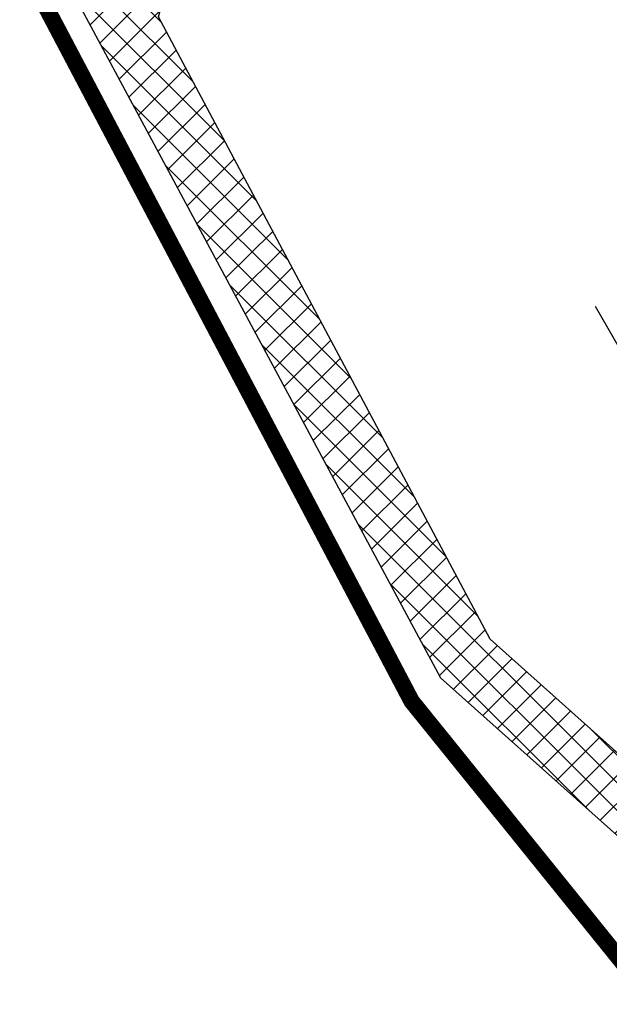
# Model space of a CAD drawing. Header units: metres. Extents: x 7529682 to 7533711, y 5721195 to 5727842.
# Tile 120 of 232: x 7530582 to 7530596, y 5726081 to 5726105. Entities that reach past the tile are written whole.
import ezdxf

# ---------------------------------------------------------------- set-up
doc = ezdxf.new("R2010")
doc.units = ezdxf.units.M
for name, pattern in [('817-dzialki-09-05-04$0$HIDDEN', [0.375, 0.25, -0.125]), ('ACAD_ISO05W100', [33, 24, -3, 0, -3, 0, -3]), ('HIDDEN', [9.524999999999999, 6.35, -3.175])]:
    doc.linetypes.add(name, pattern=pattern)
doc.layers.add('D-hatch-chodniki', color=221, linetype='Continuous')
doc.layers.add('D-krawędzie', color=3, linetype='Continuous', lineweight=30)
doc.layers.add('D-pas-drogowy', color=7, linetype='ACAD_ISO05W100', lineweight=50)
doc.layers.add('D-LR-etap-III', color=7, linetype='817-dzialki-09-05-04$0$HIDDEN', lineweight=50, true_color=0x00008f)

msp = doc.modelspace()

# ---------------------------------------------------------------- hatches: boundary and pattern name
at = {"layer": 'D-hatch-chodniki', "true_color": 0x6e6e6e}
h = msp.add_hatch(dxfattribs=at)
h.set_pattern_fill('ANSI37', color=8, scale=0.15, style=0)
h.set_pattern_definition([(45, (0, 0), (-0.3367596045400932, 0.3367596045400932), []), (135, (0, 0), (-0.3367596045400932, -0.3367596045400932), [])])
h.paths.add_polyline_path([(7530586.917723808, 5726111.20079794), (7530582.36, 5726108.78), (7530581.91, 5726107.56), (7530591.86, 5726089.01), (7530599.5, 5726082.18), (7530602.929999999, 5726076.07), (7530601.75, 5726075.32), (7530604.719999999, 5726070.03), (7530605.94, 5726070.81), (7530609.469999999, 5726064.74), (7530611.24, 5726065.69), (7530601.04, 5726083.53), (7530600.509999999, 5726083.28), (7530593.059999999, 5726089.95), (7530585.019999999, 5726105.05), (7530585.23, 5726105.81), (7530589.969999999, 5726108.36), (7530588.139999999, 5726111.85)])

# ---------------------------------------------------------------- linework, layer by layer
at = {"layer": 'D-krawędzie', "color": 7, "linetype": 'ByBlock'}
msp.add_lwpolyline([(7530586.917723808, 5726111.20079794), (7530582.36, 5726108.78), (7530581.91, 5726107.56), (7530591.86, 5726089.01), (7530599.5, 5726082.18), (7530602.929999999, 5726076.07), (7530601.75, 5726075.32), (7530604.719999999, 5726070.03), (7530605.94, 5726070.81), (7530609.469999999, 5726064.74), (7530611.24, 5726065.69), (7530601.04, 5726083.53), (7530600.509999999, 5726083.28), (7530593.059999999, 5726089.95), (7530585.019999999, 5726105.05), (7530585.23, 5726105.81), (7530589.969999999, 5726108.36), (7530588.139999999, 5726111.85), (7530586.917723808, 5726111.20079794)], dxfattribs=at)
at = {"layer": 'D-krawędzie', "linetype": 'HIDDEN', "ltscale": 0.3, "flags": 128}
msp.add_lwpolyline([(7530595.61, 5726098.03), (7530619.07, 5726056.86)], dxfattribs=at)
at = {"layer": 'D-LR-etap-III', "ltscale": 10, "flags": 128}
msp.add_lwpolyline([(7531750.474471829, 5723895.103125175, 0.4, 0.4, 0), (7531750.505, 5723895.13, 0.4, 0.4, 0), (7531682.71, 5724022.92, 0.4, 0.4, 0), (7531619.177023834, 5724147.203692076, 0.4, 0.4, 0), (7531592.308960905, 5724198.48863389, 0.4, 0.4, 0), (7531553.263875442, 5724272.918564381, 0.4, 0.4, 0), (7531504.019999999, 5724366.79, 0.4, 0.4, 0), (7531482.09, 5724407.62, 0.4, 0.4, 0), (7531412.350402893, 5724541.182759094, 0.4, 0.4, 0), (7531388.463669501, 5724586.929768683, 0.4, 0.4, 0), (7531345.12, 5724669.94, 0.4, 0.4, 0), (7531127.66, 5725081.67, 0.4, 0.4, 0), (7531059.253139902, 5725211.040795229, 0.4, 0.4, 0), (7531008.007244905, 5725307.953830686, 0.4, 0.4, 0), (7530964.181635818, 5725390.835555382, 0.4, 0.4, 0), (7530914.557354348, 5725484.683561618, 0.4, 0.4, 0), (7530865.243241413, 5725577.493975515, 0.4, 0.4, 0), (7530840.085257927, 5725624.058651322, 0.4, 0.4, 0), (7530802.559525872, 5725694.924584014, 0.4, 0.4, 0), (7530755.54, 5725787.51, 0.4, 0.4, 0), (7530708.717810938, 5725876.303221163, 0.4, 0.4, 0), (7530695.12, 5725902.09, 0.4, 0.4, 0), (7530642.91397006, 5726001.07839487, 0.4, 0.4, 0), (7530634.934723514, 5726016.146615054, 0.4, 0.4, 0), (7530610.820000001, 5726061.929999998, 0.4, 0.4, 0), (7530610.820000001, 5726061.929999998, 0.4, 0.4, 0), (7530607.21, 5726063.51, 0.4, 0.4, 0), (7530597.42, 5726080.68, 0.4, 0.4, 0), (7530591.16, 5726088.44, 0.4, 0.4, 0), (7530581.28, 5726107.21, 0.4, 0.4, 0), (7530571.29, 5726130.56, 0.4, 0.4, 0), (7530549.554994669, 5726171.527317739, 0.4, 0.4, 0), (7530531.014309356, 5726206.473807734, 0.4, 0.4, 0), (7530516.461208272, 5726236.016618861, 0.4, 0.4, 0), (7530500.798929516, 5726266.141265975, 0.4, 0.4, 0), (7530491.349999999, 5726283.94, 0.4, 0.4, 0), (7530482.4, 5726303.41, 0.4, 0.4, 0), (7530482.4, 5726303.41, 0.4, 0.4, 0), (7530450.41, 5726357.28, 0.4, 0.4, 0), (7530397.759396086, 5726458.499907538, 0.4, 0.4, 0), (7530334.707815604, 5726583.664702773, 0.4, 0.4, 0), (7530303.939274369, 5726645.167943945, 0.4, 0.4, 0), (7530300.509779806, 5726651.777515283, 0.4, 0.4, 0), (7530289.213532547, 5726671.966724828, 0.4, 0.4, 0), (7530281.54, 5726685.57, 0.4, 0.4, 0), (7530261.37085633, 5726724.163374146, 0.4, 0.4, 0), (7530254.03, 5726738.21, 0.4, 0.4, 0), (7530197.219999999, 5726845.06, 0.4, 0.4, 0), (7530194.71, 5726849.15, 0.4, 0.4, 0), (7530195.92, 5726850.75, 0.4, 0.4, 0), (7530170.546669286, 5726892.961489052, 0.4, 0.4, 0), (7530143.174718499, 5726945.065838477, 0.4, 0.4, 0), (7530105.059999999, 5727018.32, 0.4, 0.4, 0), (7530100.059999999, 5727027.16, 0.4, 0.4, 0), (7530062.318670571, 5727099.625398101, 0.4, 0.4, 0), (7530015.378537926, 5727189.420463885, 0.4, 0.4, 0), (7529983.207960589, 5727250.206596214, 0.4, 0.4, 0), (7529953.284293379, 5727306.74720398, 0.4, 0.4, 0), (7529900.67053443, 5727406.15903814, 0.4, 0.4, 0), (7529890.630239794, 5727425.131178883, 0.4, 0.4, 0), (7529875.155383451, 5727454.426350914, 0.4, 0.4, 0), (7529857.560096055, 5727487.787346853, 0.4, 0.4, 0), (7529835.194401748, 5727530.19312405, 0.4, 0.4, 0), (7529811.740544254, 5727574.662079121, 0.4, 0.4, 0), (7529792.101859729, 5727611.922638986, 0.4, 0.4, 0), (7529768.066117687, 5727657.469613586, 0.4, 0.4, 0), (7529755.210566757, 5727682.131373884, 0.4, 0.4, 0), (7529753.309999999, 5727681.13, 0.4, 0.4, 0), (7529739.21, 5727707.77, 0.4, 0.4, 0), (7529735.394745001, 5727711.251990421, 0.4, 0.4, 0), (7529725.42, 5727730.2, 0.4, 0.4, 0), (7529723.55, 5727729.88, 0.4, 0.4, 0), (7529695.566668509, 5727782.932080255, 0.4, 0.4, 0), (7529717.67971874, 5727794.024357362, 0.4, 0.4, 0), (7529736.274870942, 5727758.647400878, 0.4, 0.4, 0), (7529736.274870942, 5727758.647400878, 0.4, 0.4, 0), (7529744.511003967, 5727750.406106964, 0.4, 0.4, 0), (7529744.511003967, 5727750.406106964, 0.4, 0.4, 0), (7529750.282568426, 5727738.549848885, 0.4, 0.4, 0), (7529777.108510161, 5727687.569424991, 0.4, 0.4, 0), (7529796.51537536, 5727651.329932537, 0.4, 0.4, 0), (7529814.937945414, 5727616.793170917, 0.4, 0.4, 0), (7529839.006722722, 5727572.303976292, 0.4, 0.4, 0), (7529860.617626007, 5727532.509108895, 0.4, 0.4, 0), (7529882.348967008, 5727491.504261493, 0.4, 0.4, 0), (7529904.865139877, 5727449.096370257, 0.4, 0.4, 0), (7529920.747384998, 5727418.884773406, 0.4, 0.4, 0), (7529946.676504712, 5727368.547487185, 0.4, 0.4, 0), (7529972.024701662, 5727320.573310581, 0.4, 0.4, 0), (7529987.740014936, 5727290.153392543, 0.4, 0.4, 0), (7529996.497385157, 5727273.661630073, 0.4, 0.4, 0), (7530017.541471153, 5727234.202689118, 0.4, 0.4, 0), (7530033.053657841, 5727204.864166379, 0.4, 0.4, 0), (7530051.622983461, 5727170.222745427, 0.4, 0.4, 0), (7530069.276612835, 5727137.015751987, 0.4, 0.4, 0), (7530089.385386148, 5727097.533639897, 0.4, 0.4, 0), (7530109.712512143, 5727060.746615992, 0.4, 0.4, 0), (7530136.769722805, 5727011.640131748, 0.4, 0.4, 0), (7530162.446686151, 5726962.743777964, 0.4, 0.4, 0), (7530187.674104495, 5726916.992101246, 0.4, 0.4, 0), (7530207.820739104, 5726879.335323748, 0.4, 0.4, 0), (7530230.625609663, 5726834.518686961, 0.4, 0.4, 0), (7530262.288093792, 5726776.61832811, 0.4, 0.4, 0), (7530277.509672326, 5726760.213143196, 0.4, 0.4, 0), (7530286.036865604, 5726744.106684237, 0.4, 0.4, 0), (7530288.097472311, 5726735.884066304, 0.4, 0.4, 0), (7530290.393870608, 5726725.046963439, 0.4, 0.4, 0), (7530296.17664807, 5726713.582980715, 0.4, 0.4, 0), (7530302.726195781, 5726701.18226779, 0.4, 0.4, 0), (7530325.685047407, 5726657.466383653, 0.4, 0.4, 0), (7530343.243978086, 5726623.648592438, 0.4, 0.4, 0), (7530360.229820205, 5726591.746871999, 0.4, 0.4, 0), (7530383.20855044, 5726548.059469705, 0.4, 0.4, 0), (7530406.017875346, 5726503.605514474, 0.4, 0.4, 0), (7530427.464919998, 5726462.620289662, 0.4, 0.4, 0), (7530447.9278544, 5726424.388014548, 0.4, 0.4, 0), (7530471.126878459, 5726379.920667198, 0.4, 0.4, 0), (7530490.501003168, 5726343.033350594, 0.4, 0.4, 0), (7530509.499458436, 5726306.733076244, 0.4, 0.4, 0), (7530529.890269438, 5726267.244072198, 0.4, 0.4, 0), (7530543.852446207, 5726238.990319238, 0.4, 0.4, 0), (7530554.808897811, 5726218.943990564, 0.4, 0.4, 0), (7530559.027108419, 5726212.223286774, 0.4, 0.4, 0), (7530563.060988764, 5726206.409670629, 0.4, 0.4, 0), (7530566.93354971, 5726200.463543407, 0.4, 0.4, 0), (7530569.771022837, 5726194.901501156, 0.4, 0.4, 0), (7530571.47319415, 5726191.282350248, 0.4, 0.4, 0), (7530572.839142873, 5726188.024533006, 0.4, 0.4, 0), (7530575.295071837, 5726182.034664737, 0.4, 0.4, 0), (7530579.736851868, 5726173.306070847, 0.4, 0.4, 0), (7530583.3, 5726167.41, 0.4, 0.4, 0), (7530593.4, 5726163.33, 0.4, 0.4, 0), (7530598.618375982, 5726155.264489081, 0.4, 0.4, 0), (7530608.258304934, 5726140.497132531, 0.4, 0.4, 0), (7530603.269999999, 5726136.83, 0.4, 0.4, 0), (7530606.53, 5726131.84, 0.4, 0.4, 0), (7530604.239057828, 5726124.21679044, 0.4, 0.4, 0), (7530605.847136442, 5726121.630127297, 0.4, 0.4, 0), (7530608.971611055, 5726116.164124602, 0.4, 0.4, 0), (7530618.114293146, 5726097.791111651, 0.4, 0.4, 0), (7530651.213125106, 5726034.959524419, 0.4, 0.4, 0), (7530670.243741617, 5725998.61095082, 0.4, 0.4, 0), (7530698.075474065, 5725945.952624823, 0.4, 0.4, 0), (7530716.505955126, 5725911.3051464, 0.4, 0.4, 0), (7530735.223454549, 5725875.667401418, 0.4, 0.4, 0), (7530752.504235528, 5725842.154920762, 0.4, 0.4, 0), (7530778.310652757, 5725793.501254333, 0.4, 0.4, 0), (7530797.499961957, 5725756.381811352, 0.4, 0.4, 0), (7530812.518974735, 5725728.28874362, 0.4, 0.4, 0), (7530820.039295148, 5725713.160404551, 0.4, 0.4, 0), (7530822.422446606, 5725710.193574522, 0.4, 0.4, 0), (7530833.154893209, 5725688.800634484, 0.4, 0.4, 0), (7530849.629354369, 5725656.158601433, 0.4, 0.4, 0), (7530867.98290276, 5725621.963939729, 0.4, 0.4, 0), (7530872.629809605, 5725612.88760475, 0.4, 0.4, 0), (7530880.354488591, 5725597.594500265, 0.4, 0.4, 0), (7530883.839446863, 5725593.389159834, 0.4, 0.4, 0), (7530891.782113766, 5725587.763349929, 0.4, 0.4, 0), (7530895.038670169, 5725584.280746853, 0.4, 0.4, 0), (7530897.033644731, 5725580.941110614, 0.4, 0.4, 0), (7530900.951646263, 5725579.945856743, 0.4, 0.4, 0), (7530904.80970798, 5725571.977328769, 0.4, 0.4, 0), (7530903.682362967, 5725568.566434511, 0.4, 0.4, 0), (7530908.900614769, 5725558.844845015, 0.4, 0.4, 0), (7530910.252030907, 5725545.671606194, 0.4, 0.4, 0), (7530912.872986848, 5725538.645543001, 0.4, 0.4, 0), (7530945.278171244, 5725478.464284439, 0.4, 0.4, 0), (7530959.692318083, 5725450.24628822, 0.4, 0.4, 0), (7531002.82670893, 5725368.192370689, 0.4, 0.4, 0), (7531044.703532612, 5725290.314293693, 0.4, 0.4, 0), (7531064.098839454, 5725253.212562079, 0.4, 0.4, 0), (7531083.010253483, 5725216.677517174, 0.4, 0.4, 0), (7531113.013137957, 5725158.465613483, 0.4, 0.4, 0), (7531137.364304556, 5725113.07076138, 0.4, 0.4, 0), (7531150.830830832, 5725086.711759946, 0.4, 0.4, 0), (7531159.745663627, 5725076.640848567, 0.4, 0.4, 0), (7531166.309999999, 5725074.58, 0.4, 0.4, 0), (7531172.29, 5725062.58, 0.4, 0.4, 0), (7531170.589828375, 5725055.605912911, 0.4, 0.4, 0), (7531173.732823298, 5725044.080706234, 0.4, 0.4, 0), (7531215.342008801, 5724964.859648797, 0.4, 0.4, 0), (7531238.054496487, 5724921.684649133, 0.4, 0.4, 0), (7531262.389821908, 5724875.282876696, 0.4, 0.4, 0), (7531295.587160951, 5724811.265731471, 0.4, 0.4, 0), (7531348.487908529, 5724712.362812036, 0.4, 0.4, 0), (7531363.740817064, 5724682.68394264, 0.4, 0.4, 0), (7531366.986905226, 5724675.865317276, 0.4, 0.4, 0), (7531382.541261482, 5724646.110625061, 0.4, 0.4, 0), (7531401.299165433, 5724610.874551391, 0.4, 0.4, 0), (7531428.964837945, 5724558.862274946, 0.4, 0.4, 0), (7531449.111202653, 5724520.397801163, 0.4, 0.4, 0), (7531477.292992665, 5724465.831467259, 0.4, 0.4, 0), (7531500.996290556, 5724421.112506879, 0.4, 0.4, 0), (7531512.121834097, 5724400.549045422, 0.4, 0.4, 0), (7531513.78163794, 5724396.757451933, 0.4, 0.4, 0), (7531526.32, 5724379.39, 0.4, 0.4, 0), (7531566.783642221, 5724302.73628205, 0.4, 0.4, 0), (7531578.579156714, 5724282.774819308, 0.4, 0.4, 0), (7531584.232619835, 5724273.111246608, 0.4, 0.4, 0), (7531590.109283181, 5724263.508189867, 0.4, 0.4, 0), (7531593.027899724, 5724258.771479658, 0.4, 0.4, 0), (7531595.711841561, 5724254.226824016, 0.4, 0.4, 0), (7531601.659976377, 5724243.898197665, 0.4, 0.4, 0), (7531606.097733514, 5724235.986407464, 0.4, 0.4, 0), (7531609.382207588, 5724230.799061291, 0.4, 0.4, 0), (7531611.580260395, 5724227.671180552, 0.4, 0.4, 0), (7531612.707802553, 5724225.86410867, 0.4, 0.4, 0), (7531618.665224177, 5724214.480919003, 0.4, 0.4, 0), (7531619.885522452, 5724212.333950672, 0.4, 0.4, 0), (7531620.931818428, 5724210.787064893, 0.4, 0.4, 0), (7531623.518605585, 5724207.111542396, 0.4, 0.4, 0), (7531626.143926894, 5724203.61306897, 0.4, 0.4, 0), (7531632.022984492, 5724196.485954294, 0.4, 0.4, 0), (7531653.949089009, 5724152.617641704, 0.4, 0.4, 0), (7531656.750690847, 5724143.103797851, 0.4, 0.4, 0), (7531659.61440691, 5724133.254504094, 0.4, 0.4, 0), (7531661.627147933, 5724128.646047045, 0.4, 0.4, 0.01093811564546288), (7531674.314987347, 5724101.43546424, 0.4, 0.4, 0), (7531685.137626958, 5724081.408252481, 0.4, 0.4, 0), (7531692.159945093, 5724066.277333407, 0.4, 0.4, 0), (7531699.662164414, 5724051.388120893, 0.4, 0.4, 0), (7531704.480624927, 5724040.808561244, 0.4, 0.4, 0), (7531704.480624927, 5724040.808561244, 0.4, 0.4, 0), (7531704.401251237, 5724037.368913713, 0.4, 0.4, 0), (7531720.383609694, 5724003.441317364, 0.4, 0.4, 0), (7531728.79890528, 5723986.206298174, 0.4, 0.4, 0), (7531733.237926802, 5723977.192631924, 0.4, 0.4, 0), (7531736.750027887, 5723969.505210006, 0.4, 0.4, 0), (7531737.336143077, 5723968.518916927, 0.4, 0.4, 0), (7531738.285051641, 5723967.699360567, 0.4, 0.4, 0), (7531742.180915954, 5723962.346428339, 0.4, 0.4, 0), (7531744.286141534, 5723958.615526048, 0.4, 0.4, 0), (7531755.393260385, 5723944.192617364, 0.4, 0.4, 0), (7531758.69, 5723936.76, 0.4, 0.4, 0), (7531780.08, 5723929.25, 0.4, 0.4, 0), (7531792.611989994, 5723906.337708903, 0.4, 0.4, 0), (7531792.611989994, 5723906.337708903, 0.4, 0.4, 0), (7531756.962094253, 5723883.055323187, 0.4, 0.4, 0), (7531750.46, 5723895.130000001, 0.4, 0.4, 0), (7531750.46, 5723895.130000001, 0, 0, 0)], format="xyseb", dxfattribs=at)
at = {"layer": 'D-pas-drogowy', "ltscale": 0.2, "flags": 128}
msp.add_lwpolyline([(7531633.018560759, 5724182.834272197, 0.4, 0.4, 0), (7531617.558899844, 5724211.608162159, 0.4, 0.4, 0), (7531566.783642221, 5724302.73628205, 0.4, 0.4, 0), (7531538.419082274, 5724356.469679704, 0.4, 0.4, 0), (7531526.32, 5724379.39, 0.4, 0.4, 0), (7531516.102085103, 5724393.607319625, 0.4, 0.4, 0.001485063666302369), (7531513.78037409, 5724396.837773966, 0.4, 0.4, 0), (7531501.87, 5724413.41, 0.4, 0.4, 0), (7531474.926107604, 5724464.507896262, 0.4, 0.4, 0), (7531446.200436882, 5724518.992313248, 0.4, 0.4, 0), (7531424.962185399, 5724559.262257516, 0.4, 0.4, 0), (7531398.444460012, 5724609.565801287, 0.4, 0.4, 0), (7531379.647455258, 5724645.216004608, 0.4, 0.4, 0), (7531365.23, 5724672.56, 0.4, 0.4, 0), (7531341.305752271, 5724717.915356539, 0.4, 0.4, 0), (7531312.899996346, 5724771.788898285, 0.4, 0.4, 0), (7531292.590923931, 5724810.306502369, 0.4, 0.4, 0), (7531259.391619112, 5724873.271351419, 0.4, 0.4, 0), (7531233.740401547, 5724921.922582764, 0.4, 0.4, 0), (7531203.072738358, 5724980.092044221, 0.4, 0.4, 0), (7531173.471398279, 5725036.225177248, 0.4, 0.4, 0), (7531168.269999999, 5725046.09, 0.4, 0.4, 0), (7531172.29, 5725062.58, 0.4, 0.4, 0), (7531166.309999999, 5725074.58, 0.4, 0.4, 0), (7531150.32, 5725079.6, 0.4, 0.4, 0), (7531141.5, 5725096.43, 0.4, 0.4, 0), (7531109.311735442, 5725157.814415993, 0.4, 0.4, 0), (7531086.641300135, 5725201.047918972, 0.4, 0.4, 0), (7531059.198258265, 5725253.383662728, 0.4, 0.4, 0), (7531028.206828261, 5725312.48946212, 0.4, 0.4, 0), (7530999.104694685, 5725367.990143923, 0.4, 0.4, 0), (7530956.247527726, 5725449.724815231, 0.4, 0.4, 0), (7530924.397774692, 5725510.463768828, 0.4, 0.4, 0), (7530897.509999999, 5725561.74, 0.4, 0.4, 0), (7530894.46, 5725566.14, 0.4, 0.4, 0), (7530892.16, 5725570.49, 0.4, 0.4, 0), (7530869.362688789, 5725613.307018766, 0.4, 0.4, 0), (7530861.693971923, 5725627.704613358, 0.4, 0.4, 0), (7530852.74, 5725644.52, 0.4, 0.4, 0), (7530831.509999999, 5725684.2, 0.4, 0.4, 0), (7530811.13, 5725722.52, 0.4, 0.4, 0), (7530792.3476413, 5725757.940652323, 0.4, 0.4, 0), (7530768.03, 5725803.8, 0.4, 0.4, 0), (7530748.768542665, 5725840.178507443, 0.4, 0.4, 0), (7530727.7, 5725879.97, 0.4, 0.4, 0), (7530712.0981582, 5725909.54523909, 0.4, 0.4, 0), (7530693.644105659, 5725944.645156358, 0.4, 0.4, 0), (7530665.702224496, 5725997.538976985, 0.4, 0.4, 0), (7530641.759999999, 5726042.88, 0.4, 0.4, 0), (7530616.5, 5726091.48, 0.4, 0.4, 0), (7530604.628439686, 5726114.319880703, 0.4, 0.4, -0.007762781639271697), (7530602.5, 5726118.43, 0.4, 0.4, 0), (7530603.992037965, 5726123.394821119, 0.4, 0.4, 0), (7530606.53, 5726131.84, 0.4, 0.4, 0), (7530603.269999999, 5726136.83, 0.4, 0.4, 0), (7530593.775620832, 5726151.368713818, 0.4, 0.4, 0), (7530590.202637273, 5726156.84001263, 0.4, 0.4, 0), (7530583.3, 5726167.41, 0.4, 0.4, 0), (7530580.578343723, 5726170.427567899, 0.4, 0.4, 0), (7530575.849999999, 5726175.67, 0.4, 0.4, 0), (7530569.009999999, 5726186.66, 0.4, 0.4, 0), (7530562.555322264, 5726199.189409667, 0.4, 0.4, 0), (7530555.67, 5726211.39, 0.4, 0.4, 0), (7530548.29, 5726224.23, 0.4, 0.4, 0), (7530540.58, 5726237.71, 0.4, 0.4, 0), (7530532.679999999, 5726252.65, 0.4, 0.4, 0), (7530524.059999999, 5726269.35, 0.4, 0.4, 0), (7530502.82, 5726309.91, 0.4, 0.4, 0), (7530488.83, 5726336.63, 0.4, 0.4, 0), (7530466.03, 5726380.16, 0.4, 0.4, 0), (7530438.469999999, 5726432.77, 0.4, 0.4, 0), (7530424.53, 5726459.09, 0.4, 0.4, 0), (7530401.63, 5726502.97, 0.4, 0.4, 0), (7530383.38, 5726538.06, 0.4, 0.4, 0), (7530353.969999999, 5726593.52, 0.4, 0.4, 0), (7530338.469999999, 5726622.74, 0.4, 0.4, 0), (7530322.009999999, 5726653.88, 0.4, 0.4, 0), (7530297.54, 5726700.33, 0.4, 0.4, 0), (7530287.38, 5726719.6, 0.4, 0.4, 0), (7530285.94993921, 5726722.315508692, 0.4, 0.4, 0), (7530280.259999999, 5726733.12, 0.4, 0.4, 0), (7530266.73, 5726758.74, 0.4, 0.4, 0), (7530260.42, 5726770.47, 0.4, 0.4, 0), (7530253.25, 5726783.82, 0.4, 0.4, 0), (7530244.95, 5726799.33, 0.4, 0.4, 0), (7530239.389999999, 5726808.49, 0.4, 0.4, 0), (7530238.29, 5726807.9, 0.4, 0.4, 0), (7530218.11, 5726850.67, 0.4, 0.4, 0), (7530175.906646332, 5726928.168028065, 0.4, 0.4, 0), (7530096.679999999, 5727076.15, 0.4, 0.4, 0), (7530094.679999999, 5727079.89, 0.4, 0.4, 0), (7530064.59693469, 5727135.522637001, 0.4, 0.4, 0), (7530046.730970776, 5727168.8921561, 0.4, 0.4, 0), (7530025.803045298, 5727208.461374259, 0.4, 0.4, 0), (7530012.846501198, 5727232.979315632, 0.4, 0.4, 0), (7529994.15, 5727268.45, 0.4, 0.4, 0), (7529981.670868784, 5727291.93018666, 0.4, 0.4, 0), (7529949.889999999, 5727351.73, 0.4, 0.4, 0), (7529924.75, 5727399.03, 0.4, 0.4, 0), (7529915.515824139, 5727417.099754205, 0.4, 0.4, 0), (7529885.83, 5727475.19, 0.4, 0.4, 0), (7529862.559999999, 5727519.97, 0.4, 0.4, 0), (7529852.984923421, 5727538.191086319, 0.4, 0.4, 0), (7529836.513084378, 5727569.51130111, 0.4, 0.4, 0), (7529815.36890814, 5727609.140983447, 0.4, 0.4, 0), (7529792.795203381, 5727651.247499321, 0.4, 0.4, 0), (7529774.199114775, 5727685.858348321, 0.4, 0.4, 0), (7529746.966026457, 5727736.059440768, 0.4, 0.4, 0), (7529733.92, 5727757.62, 0.4, 0.4, 0), (7529708.607472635, 5727806.388536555, 0.4, 0.4, 0), (7529688.491967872, 5727796.344621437, 0.4, 0.4, 0), (7529723.55, 5727729.88, 0.4, 0.4, 0), (7529725.42, 5727730.2, 0.4, 0.4, 0), (7529735.38, 5727711.28, 0.4, 0.4, 0), (7529739.21, 5727707.77, 0.4, 0.4, 0), (7529753.309999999, 5727681.13, 0.4, 0.4, 0), (7529755.178396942, 5727682.114424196, 0.4, 0.4, 0), (7529792.101859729, 5727611.922638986, 0.4, 0.4, 0), (7529811.740544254, 5727574.662079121, 0.4, 0.4, 0), (7529835.194401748, 5727530.19312405, 0.4, 0.4, 0), (7529857.560096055, 5727487.787346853, 0.4, 0.4, 0), (7529875.155383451, 5727454.426350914, 0.4, 0.4, 0), (7529890.630239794, 5727425.131178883, 0.4, 0.4, 0), (7529900.67053443, 5727406.15903814, 0.4, 0.4, 0), (7529953.284293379, 5727306.74720398, 0.4, 0.4, 0), (7529983.207960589, 5727250.206596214, 0.4, 0.4, 0), (7530015.378537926, 5727189.420463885, 0.4, 0.4, 0), (7530062.318670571, 5727099.625398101, 0.4, 0.4, 0), (7530100.059999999, 5727027.16, 0.4, 0.4, 0), (7530105.059999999, 5727018.32, 0.4, 0.4, 0), (7530143.174718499, 5726945.065838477, 0.4, 0.4, 0), (7530170.546669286, 5726892.961489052, 0.4, 0.4, 0), (7530195.92, 5726850.75, 0.4, 0.4, 0), (7530194.71, 5726849.15, 0.4, 0.4, 0), (7530197.219999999, 5726845.06, 0.4, 0.4, 0), (7530254.03, 5726738.21, 0.4, 0.4, 0), (7530261.37085633, 5726724.163374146, 0.4, 0.4, 0), (7530281.54, 5726685.57, 0.4, 0.4, 0), (7530289.213532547, 5726671.966724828, 0.4, 0.4, 0), (7530300.509779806, 5726651.777515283, 0.4, 0.4, 0), (7530303.939274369, 5726645.167943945, 0.4, 0.4, 0), (7530334.707815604, 5726583.664702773, 0.4, 0.4, 0), (7530397.759396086, 5726458.499907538, 0.4, 0.4, 0), (7530450.41, 5726357.28, 0.4, 0.4, 0), (7530482.4, 5726303.41, 0.4, 0.4, 0), (7530483.687990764, 5726301.003383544, 0.4, 0.4, 0), (7530491.349999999, 5726283.94, 0.4, 0.4, 0), (7530512.67, 5726243.78, 0.4, 0.4, 0), (7530529.429999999, 5726209.46, 0.4, 0.4, 0), (7530571.29, 5726130.56, 0.4, 0.4, 0), (7530581.28, 5726107.21, 0.4, 0.4, 0), (7530591.16, 5726088.44, 0.4, 0.4, 0), (7530597.42, 5726080.68, 0.4, 0.4, 0), (7530607.21, 5726063.51, 0.4, 0.4, 0), (7530610.820000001, 5726061.929999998, 0.4, 0.4, 0), (7530634.934723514, 5726016.146615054, 0.4, 0.4, 0), (7530642.91397006, 5726001.07839487, 0.4, 0.4, 0), (7530695.12, 5725902.09, 0.4, 0.4, 0), (7530708.717810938, 5725876.303221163, 0.4, 0.4, 0), (7530755.54, 5725787.51, 0.4, 0.4, 0), (7530802.559525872, 5725694.924584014, 0.4, 0.4, 0), (7530840.085257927, 5725624.058651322, 0.4, 0.4, 0), (7530865.243241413, 5725577.493975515, 0.4, 0.4, 0), (7530914.557354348, 5725484.683561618, 0.4, 0.4, 0), (7530964.181635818, 5725390.835555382, 0.4, 0.4, 0), (7531008.007244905, 5725307.953830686, 0.4, 0.4, 0), (7531059.253139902, 5725211.040795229, 0.4, 0.4, 0), (7531127.66, 5725081.67, 0.4, 0.4, 0), (7531345.12, 5724669.94, 0.4, 0.4, 0), (7531388.463669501, 5724586.929768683, 0.4, 0.4, 0), (7531412.350402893, 5724541.182759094, 0.4, 0.4, 0), (7531482.09, 5724407.62, 0.4, 0.4, 0), (7531504.019999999, 5724366.79, 0.4, 0.4, 0), (7531519.374444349, 5724337.520497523, 0.4, 0.4, 0), (7531563.748815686, 5724252.931583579, 0.4, 0.4, 0), (7531602.175111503, 5724179.681224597, 0.4, 0.4, 0), (7531619.177023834, 5724147.203692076, 0.4, 0.4, 0), (7531625.038493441, 5724135.63500206, 0.4, 0.4, 0), (7531656.796442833, 5724073.31633882, 0.4, 0.4, 0), (7531675.12, 5724037.36, 0.4, 0.4, 0), (7531682.71, 5724022.92, 0.4, 0.4, 0), (7531705.565196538, 5723979.810545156, 0.4, 0.4, 0), (7531736.605941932, 5723921.261514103, 0.4, 0.4, 0), (7531750.46, 5723895.130000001, 0.4, 0.4, 0), (7531740.769999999, 5723886.56, 0.4, 0.4, 0), (7531732.86, 5723885, 0.4, 0.4, 0), (7531722.179999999, 5723887.77, 0.4, 0.4, 0), (7531729.87, 5723862.17, 0.4, 0.4, 0), (7531742.92, 5723861.93, 0.4, 0.4, 0), (7531763.71, 5723859.52, 0.4, 0.4, 0), (7531768.42, 5723854.12, 0.4, 0.4, 0), (7531787.42, 5723817.97, 0.4, 0.4, 0), (7531795.57, 5723809.82, 0.4, 0.4, 0), (7531816.346897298, 5723819.850397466, 0.4, 0.4, 0), (7531816.346897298, 5723819.850397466, 0.4, 0.4, 0), (7531805.059999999, 5723843.23, 0.4, 0.4, 0), (7531803.61, 5723886.23, 0.4, 0.4, 0), (7531803.61, 5723886.23, 0.4, 0.4, 0), (7531780.08, 5723929.25, 0.4, 0.4, 0), (7531758.69, 5723936.76, 0.4, 0.4, 0), (7531749.3590272, 5723946.412126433, 0.4, 0.4, 0), (7531742.71, 5723953.29, 0.4, 0.4, 0), (7531735.177368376, 5723967.877529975, 0.4, 0.4, 0), (7531722.37, 5723992.68, 0.4, 0.4, 0), (7531705.041669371, 5724030.885563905, 0.4, 0.4, 0), (7531699.469999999, 5724043.17, 0.4, 0.4, 0), (7531692.69, 5724058.11, 0.4, 0.4, 0), (7531679.672010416, 5724084.016803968, 0.4, 0.4, 0), (7531674.55, 5724094.21, 0.4, 0.4, 0), (7531666.633166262, 5724114.002855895, 0.4, 0.4, 0), (7531649, 5724153.82, 0.4, 0.4, 0), (7531641.49, 5724149.34, 0.4, 0.4, 0), (7531626.04, 5724179.34, 0.4, 0.4, 0), (7531633.03, 5724182.84, 0, 0, 0)], format="xyseb", dxfattribs=at)

doc.saveas('drawing.dxf')
